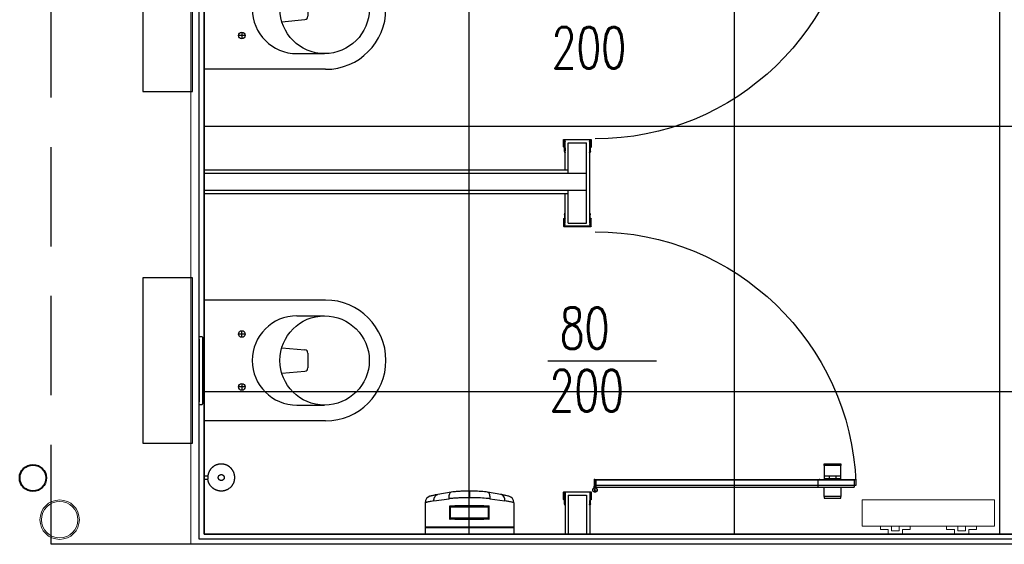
# Model space of a CAD drawing. Header units: centimetres. Extents: x -15121 to 30567, y -60641 to 0.
# Tile 153 of 256: x 6765 to 7063, y -25713 to -25554. Entities that reach past the tile are written whole.
import ezdxf

# ---------------------------------------------------------------- set-up
doc = ezdxf.new("R2010")
doc.units = ezdxf.units.CM
doc.header["$LTSCALE"] = 60
doc.linetypes.add('( Dashed )', pattern=[0.75, 0.5, -0.25])
for name, color, linetype in [('AIKA podłoga wc cała', 2, 'Continuous'), ('AIKA podłoga wc pod meble', 8, 'Continuous'), ('AIKA sanitariaty', 7, 'Continuous'), ('AIKA TYNK', 5, 'Continuous'), ('AIKA widokowe', 7, 'Continuous'), ('AIKA ŚCIANA', 8, 'Continuous')]:
    doc.layers.add(name, color=color, linetype=linetype)
for name, color, linetype, lineweight in [('IS_Grzejnik', 15, 'Continuous', 5), ('IS_Pion1', 7, 'Continuous', 5), ('opisy', 1, 'Continuous', 15)]:
    doc.layers.add(name, color=color, linetype=linetype, lineweight=lineweight)
doc.styles.add('RomanS', font='romans.shx')

# ---------------------------------------------------------------- blocks, each defined once
blk = doc.blocks.new('toaleta top')
at = {"layer": 'AIKA sanitariaty'}
for p, q in [((-18.25, 39.75), (-18.25, 3)), ((-13.5, 31.08), (-13.5, 39.45)), ((13.5, 31.08), (13.5, 39.45)), ((18.25, 39.75), (18.25, 3)), ((-3.85, 26.52), (-3.22, 33.48)), ((-2.22, 34.39), (2.22, 34.39)), ((3.85, 26.52), (3.22, 33.48)), ((-8, 15.44), (-8, 13.44)), ((8, 15.44), (8, 13.44)), ((-7, 14.44), (-9, 14.44)), ((7, 14.44), (9, 14.44)), ((-18.25, 3), (18.25, 3)), ((25, -0.5), (-25, -0.5)), ((-25, -0.5), (-25, -15.5)), ((25, -15.5), (25, -0.5)), ((-25, -15.5), (25, -15.5))]:
    blk.add_line(p, q, dxfattribs=at)
for centre, radius in [((0, 39.45), 13.5), ((-8, 14.44), 1), ((8, 14.44), 1)]:
    blk.add_circle(centre, radius, dxfattribs=at)
for centre, radius, start, end in [((0, 39.75), 18.25, 0, 180), ((-2.22, 33.39), 1, 90, 174.822), ((2.22, 33.39), 1, 5.178, 90), ((0, 31.08), 13.5, 180, 0)]:
    blk.add_arc(centre, radius, start, end, dxfattribs=at)
blk = doc.blocks.new('sl parawan')
at = {"layer": 'AIKA widokowe'}
for p, q in [((-59.55, -92.06), (-59.55, -94.27)), ((-51.3, -91.99), (-59.48, -91.99)), ((-59.42, -92.64), (-59.42, -92.12)), ((-59.42, -92.12), (-51.37, -92.12)), ((-59.15, -117.31), (-59.15, -92.12)), ((-51.65, -101.15), (-51.65, -92.12)), ((-51.37, -92.12), (-51.37, -92.64)), ((-51.24, -94.27), (-51.24, -92.06)), ((-59.05, -92.64), (-59.42, -92.64)), ((-59.42, -94.27), (-59.42, -92.71)), ((-59.42, -92.71), (-59.05, -92.71)), ((-59.27, -94.55), (-59.27, -95.45)), ((-59.14, -95.45), (-59.14, -94.55)), ((-59.05, -92.71), (-59.05, -92.64)), ((-58.15, -117.31), (-58.15, -92.99)), ((-52.65, -92.99), (-58.15, -92.99)), ((-52.65, -102.15), (-52.65, -92.99)), ((-51.37, -92.64), (-51.74, -92.64)), ((-51.74, -92.64), (-51.74, -92.71)), ((-51.74, -92.71), (-51.37, -92.71)), ((-51.65, -94.55), (-51.65, -95.45)), ((-51.52, -95.45), (-51.52, -94.55)), ((-51.37, -92.71), (-51.37, -94.27)), ((-59.31, -95.58), (-59.23, -95.94)), ((-59.28, -95.48), (-59.3, -95.54)), ((-59.18, -95.57), (-59.16, -95.53)), ((-59.1, -95.92), (-59.18, -95.57)), ((-51.61, -95.57), (-51.69, -95.92)), ((-51.63, -95.53), (-51.61, -95.57)), ((-51.56, -95.94), (-51.48, -95.58)), ((-51.49, -95.54), (-51.51, -95.48)), ((57.5, -101.15), (-52.65, -101.15)), ((57.5, -102.15), (-58.15, -102.15)), ((-58.15, -107.45), (57.5, -107.45)), ((-52.65, -117.31), (-52.65, -107.33)), ((-52.65, -108.45), (57.5, -108.45)), ((-51.65, -117.31), (-51.65, -108.45)), ((-59.55, -118.24), (-59.55, -116.03)), ((-59.42, -116.03), (-59.42, -117.59)), ((-59.31, -114.72), (-59.23, -114.36)), ((-59.28, -114.82), (-59.3, -114.76)), ((-59.27, -115.75), (-59.27, -114.85)), ((-59.1, -114.38), (-59.18, -114.73)), ((-59.18, -114.73), (-59.16, -114.77)), ((-59.14, -114.85), (-59.14, -115.75)), ((-51.61, -114.73), (-51.69, -114.38)), ((-51.65, -115.75), (-51.65, -114.85)), ((-51.63, -114.77), (-51.61, -114.73)), ((-51.56, -114.36), (-51.48, -114.72)), ((-51.52, -114.85), (-51.52, -115.75)), ((-51.49, -114.76), (-51.51, -114.82)), ((-51.37, -117.59), (-51.37, -116.03)), ((-51.24, -116.03), (-51.24, -118.24)), ((-51.3, -118.31), (-59.48, -118.31)), ((-59.42, -117.59), (-59.05, -117.59)), ((-59.05, -117.66), (-59.42, -117.66)), ((-59.42, -117.66), (-59.42, -118.18)), ((-59.42, -118.18), (-51.37, -118.18)), ((-59.05, -117.59), (-59.05, -117.66)), ((-52.65, -117.31), (-58.15, -117.31)), ((-51.74, -117.66), (-51.74, -117.59)), ((-51.74, -117.59), (-51.37, -117.59)), ((-51.37, -117.66), (-51.74, -117.66)), ((-51.37, -118.18), (-51.37, -117.66)), ((-129.98, -190), (-135.08, -190)), ((-135.08, -190), (-135.08, -190.5)), ((-135.08, -190.5), (-129.98, -190.5)), ((-135.03, -194.95), (-135.03, -190.5)), ((-130.03, -190.5), (-130.03, -194.95)), ((-129.98, -190.5), (-129.98, -190)), ((-60.52, -194.77), (-139.62, -194.77)), ((-139.12, -195.01), (-139.12, -196.99)), ((-139.06, -194.95), (-60.99, -194.95)), ((-130.03, -193.6), (-135.03, -193.6)), ((-130.03, -194.5), (-135.03, -194.5)), ((-133.53, -193.6), (-133.53, -194.5)), ((-131.53, -193.6), (-131.53, -194.5)), ((-128.09, -195.01), (-128.09, -196.99)), ((-60.92, -197.23), (-60.92, -194.85)), ((-60.92, -194.85), (-60.52, -194.85)), ((-60.92, -197.06), (-60.92, -194.95)), ((-60.92, -194.95), (-60.52, -194.95)), ((-60.92, -195.01), (-60.92, -196.99)), ((-60.52, -194.85), (-60.52, -196.73)), ((-60.52, -194.95), (-60.52, -197.23)), ((-139.62, -196.57), (-60.52, -196.57)), ((-60.99, -197.06), (-139.06, -197.06)), ((-135.03, -197.06), (-135.03, -199.9)), ((-130.03, -199.9), (-130.03, -197.06)), ((-61.12, -197.32), (-61.12, -197.06)), ((-61.12, -197.06), (-60.92, -197.06)), ((-60.52, -196.73), (-60.32, -196.73)), ((-60.32, -196.73), (-60.32, -197.32)), ((-59.55, -198.56), (-59.55, -200.78)), ((-59.55, -198.56), (-59.55, -200.78)), ((-59.55, -198.56), (-59.55, -200.78)), ((-57.52, -198.5), (-59.48, -198.5)), ((-57.52, -198.5), (-59.48, -198.5)), ((-51.3, -198.5), (-59.48, -198.5)), ((-59.42, -199.15), (-59.42, -198.63)), ((-59.42, -198.63), (-57.58, -198.63)), ((-59.42, -199.15), (-59.42, -198.63)), ((-59.42, -198.63), (-57.58, -198.63)), ((-59.42, -199.15), (-59.42, -198.63)), ((-59.42, -198.63), (-51.37, -198.63)), ((-59.05, -199.15), (-59.42, -199.15)), ((-59.05, -199.15), (-59.42, -199.15)), ((-59.05, -199.15), (-59.42, -199.15)), ((-59.42, -200.78), (-59.42, -199.22)), ((-59.42, -199.22), (-59.05, -199.22)), ((-59.42, -200.78), (-59.42, -199.22)), ((-59.42, -199.22), (-59.05, -199.22)), ((-59.42, -200.78), (-59.42, -199.22)), ((-59.42, -199.22), (-59.05, -199.22)), ((-59.15, -198.63), (-59.15, -211.27)), ((-59.05, -199.22), (-59.05, -199.15)), ((-59.05, -199.22), (-59.05, -199.15)), ((-59.05, -199.22), (-59.05, -199.15)), ((-51.37, -199.15), (-51.74, -199.15)), ((-51.74, -199.15), (-51.74, -199.22)), ((-51.74, -199.22), (-51.37, -199.22)), ((-51.65, -198.63), (-51.65, -211.27)), ((-51.37, -198.63), (-51.37, -199.15)), ((-51.37, -199.22), (-51.37, -200.78)), ((-51.24, -200.78), (-51.24, -198.56)), ((-135.08, -200.4), (-135.08, -199.9)), ((-135.08, -199.9), (-129.98, -199.9)), ((-129.98, -200.4), (-135.08, -200.4)), ((-129.98, -199.9), (-129.98, -200.4)), ((-59.31, -202.08), (-59.23, -202.45)), ((-59.28, -201.98), (-59.3, -202.04)), ((-59.28, -201.98), (-59.3, -202.05)), ((-59.27, -201.06), (-59.27, -201.96)), ((-59.27, -201.06), (-59.27, -201.96)), ((-59.27, -201.06), (-59.27, -201.96)), ((-59.18, -202.08), (-59.16, -202.03)), ((-59.18, -202.08), (-59.16, -202.04)), ((-59.1, -202.42), (-59.18, -202.08)), ((-59.14, -201.96), (-59.14, -201.06)), ((-59.14, -201.96), (-59.14, -201.06)), ((-59.14, -201.96), (-59.14, -201.06)), ((-52.65, -199.5), (-58.15, -199.5)), ((-58.15, -199.5), (-58.15, -211.27)), ((-52.65, -199.5), (-52.65, -211.27)), ((-51.61, -202.08), (-51.69, -202.42)), ((-51.65, -201.06), (-51.65, -201.96)), ((-51.63, -202.04), (-51.61, -202.08)), ((-51.56, -202.45), (-51.48, -202.08)), ((-51.52, -201.96), (-51.52, -201.06)), ((-51.49, -202.05), (-51.51, -201.98))]:
    blk.add_line(p, q, dxfattribs=at)
at = {"layer": 'AIKA widokowe', "extrusion": (0, 0, -1)}
for p, q in [((-60.52, -194.77), (-139.62, -194.77)), ((-139.62, -194.77), (-139.62, -196.57)), ((-60.52, -196.57), (-60.52, -194.77)), ((-139.62, -196.57), (-60.52, -196.57))]:
    blk.add_line(p, q, dxfattribs=at)
at = {"layer": 'AIKA widokowe'}
blk.add_circle((-60.72, -197.9), 0.3, dxfattribs=at)
for centre, radius, start, end in [((-60.64, -12.8), 79.05, 182.2555, 269.9371), ((-59.48, -92.06), 0.065, 90, 180), ((-51.3, -92.06), 0.065, 0, 90), ((-59.41, -94.27), 0.14, 180, 270), ((-59.41, -94.27), 0.01, 180, 270), ((-59.41, -94.55), 0.27, 0, 90), ((-59.41, -94.55), 0.14, 0, 90), ((-51.38, -94.55), 0.27, 90, 180), ((-51.38, -94.55), 0.14, 90, 180), ((-51.38, -94.27), 0.01, 270, 0), ((-51.38, -94.27), 0.14, 270, 0), ((-59.25, -95.56), 0.055, 154.9424, 192.3489), ((-59.33, -95.45), 0.055, 334.9424, 0), ((-59.16, -95.93), 0.0649, 192.3489, 12.3224), ((-59.33, -95.45), 0.185, 334.9424, 0), ((-51.63, -95.93), 0.0649, 167.6776, 347.6511), ((-51.46, -95.45), 0.185, 180, 205.0576), ((-51.46, -95.45), 0.055, 180, 205.0576), ((-51.53, -95.56), 0.055, 347.6511, 25.0576), ((-59.41, -116.03), 0.14, 90, 180), ((-59.41, -116.03), 0.01, 90, 180), ((-59.41, -115.75), 0.14, 270, 0), ((-59.41, -115.75), 0.27, 270, 0), ((-59.25, -114.74), 0.055, 167.6511, 205.0576), ((-59.33, -114.85), 0.055, 0, 25.0576), ((-59.16, -114.37), 0.0649, 347.6776, 167.6511), ((-59.33, -114.85), 0.185, 0, 25.0576), ((-51.63, -114.37), 0.0649, 12.3489, 192.3224), ((-51.46, -114.85), 0.185, 154.9424, 180), ((-51.38, -115.75), 0.27, 180, 270), ((-51.46, -114.85), 0.055, 154.9424, 180), ((-51.38, -115.75), 0.14, 180, 270), ((-51.53, -114.74), 0.055, 334.9424, 12.3489), ((-51.38, -116.03), 0.14, 0, 90), ((-51.38, -116.03), 0.01, 0, 90), ((-59.48, -118.24), 0.065, 180, 270), ((-51.3, -118.24), 0.065, 270, 0), ((-60.64, -198.93), 79.05, 90.0629, 177.7445), ((-139.06, -195.01), 0.065, 90, 180), ((-128.03, -195.01), 0.065, 90, 180), ((-60.99, -195.01), 0.065, 0, 90), ((-139.06, -196.99), 0.065, 180, 270), ((-128.03, -196.99), 0.065, 180, 270), ((-60.72, -197.9), 0.7, 106.6015, 55.1501), ((-60.72, -197.9), 0.7, 124.8499, 73.3985), ((-60.99, -196.99), 0.065, 270, 0), ((-59.48, -198.56), 0.065, 90, 180), ((-59.48, -198.56), 0.065, 90, 180), ((-59.48, -198.56), 0.065, 90, 180), ((-51.3, -198.56), 0.065, 0, 90), ((-59.41, -200.78), 0.14, 180, 270), ((-59.41, -200.78), 0.14, 180, 270), ((-59.41, -200.78), 0.14, 180, 270), ((-59.41, -200.78), 0.01, 180, 270), ((-59.41, -200.78), 0.01, 180, 270), ((-59.41, -200.78), 0.01, 180, 270), ((-59.41, -201.06), 0.27, 0, 90), ((-59.41, -201.06), 0.27, 0, 90), ((-59.41, -201.06), 0.27, 0, 90), ((-59.41, -201.06), 0.14, 0, 90), ((-59.41, -201.06), 0.14, 0, 90), ((-59.41, -201.06), 0.14, 0, 90), ((-59.25, -202.07), 0.055, 154.9424, 192.3489), ((-59.25, -202.07), 0.055, 154.9424, 192.3489), ((-59.33, -201.96), 0.055, 334.9424, 0), ((-59.33, -201.96), 0.055, 334.9424, 0), ((-59.16, -202.43), 0.0649, 192.3489, 12.3224), ((-59.33, -201.96), 0.185, 334.9424, 360), ((-59.33, -201.96), 0.185, 334.9424, 0), ((-51.63, -202.43), 0.0649, 167.6776, 347.6511), ((-51.38, -201.06), 0.27, 90, 180), ((-51.46, -201.96), 0.185, 180, 205.0576), ((-51.38, -201.06), 0.14, 90, 180), ((-51.46, -201.96), 0.055, 180, 205.0576), ((-51.53, -202.07), 0.055, 347.6511, 25.0576), ((-51.38, -200.78), 0.01, 270, 0), ((-51.38, -200.78), 0.14, 270, 0)]:
    blk.add_arc(centre, radius, start, end, dxfattribs=at)
for p in [(-139.62, -194.77), (-128.59, -194.77), (-60.52, -194.77)]:
    blk.add_point(p, dxfattribs=at)
blk = doc.blocks.new('sl szczotka rzut')
at = {"layer": 'AIKA sanitariaty', "transparency": 33554610}
for p, q in [((22238.01, -28535.25), (22238.01, -28534.12)), ((22239.01, -28535.25), (22238.01, -28535.25)), ((22239.01, -28535.25), (22239.01, -28534.12))]:
    blk.add_line(p, q, dxfattribs=at)
for points in [[(22235.26, -28527.56), (22235.39, -28527.42), (22235.5, -28527.29), (22235.6, -28527.19), (22235.69, -28527.1), (22235.78, -28527.02), (22235.85, -28526.95), (22235.92, -28526.89), (22235.99, -28526.84), (22236.06, -28526.79), (22236.12, -28526.74), (22236.18, -28526.7), (22236.24, -28526.66), (22236.3, -28526.62), (22236.35, -28526.58), (22236.41, -28526.55), (22236.47, -28526.51), (22236.53, -28526.48), (22236.59, -28526.45), (22236.65, -28526.42), (22236.71, -28526.39), (22236.77, -28526.36), (22236.83, -28526.33), (22236.89, -28526.3), (22236.95, -28526.28), (22237.01, -28526.25), (22237.07, -28526.23), (22237.14, -28526.2), (22237.2, -28526.18), (22237.26, -28526.16), (22237.33, -28526.14), (22237.39, -28526.12), (22237.46, -28526.1), (22237.52, -28526.09), (22237.59, -28526.07), (22237.65, -28526.06), (22237.72, -28526.04), (22237.78, -28526.03), (22237.85, -28526.02), (22237.91, -28526.01), (22237.98, -28526), (22238.05, -28525.99), (22238.11, -28525.98), (22238.18, -28525.98), (22238.25, -28525.97), (22238.31, -28525.97), (22238.38, -28525.97), (22238.45, -28525.97), (22238.51, -28525.97), (22238.58, -28525.97), (22238.65, -28525.97), (22238.71, -28525.97), (22238.78, -28525.97), (22238.85, -28525.98), (22238.91, -28525.98), (22238.98, -28525.99), (22239.05, -28526), (22239.11, -28526.01), (22239.18, -28526.02), (22239.25, -28526.03), (22239.31, -28526.04), (22239.38, -28526.06), (22239.44, -28526.07), (22239.51, -28526.09), (22239.57, -28526.1), (22239.64, -28526.12), (22239.7, -28526.14), (22239.76, -28526.16), (22239.83, -28526.18), (22239.89, -28526.2), (22239.95, -28526.23), (22240.02, -28526.25), (22240.08, -28526.28), (22240.14, -28526.3), (22240.2, -28526.33), (22240.26, -28526.36), (22240.32, -28526.39), (22240.38, -28526.42), (22240.44, -28526.45), (22240.5, -28526.48), (22240.56, -28526.51), (22240.62, -28526.55), (22240.67, -28526.58), (22240.73, -28526.62), (22240.79, -28526.65), (22240.84, -28526.69), (22240.9, -28526.73), (22240.95, -28526.77), (22241, -28526.81), (22241.06, -28526.85), (22241.11, -28526.89), (22241.16, -28526.94), (22241.21, -28526.98), (22241.26, -28527.02), (22241.31, -28527.07), (22241.36, -28527.12), (22241.41, -28527.16), (22241.45, -28527.21), (22241.5, -28527.26), (22241.54, -28527.31), (22241.59, -28527.36), (22241.63, -28527.41), (22241.67, -28527.46), (22241.72, -28527.51), (22241.76, -28527.56), (22241.8, -28527.62), (22241.84, -28527.67), (22241.88, -28527.73), (22241.91, -28527.78), (22241.95, -28527.84), (22241.99, -28527.89), (22242.02, -28527.95), (22242.05, -28528.01), (22242.09, -28528.07), (22242.12, -28528.13), (22242.15, -28528.19), (22242.18, -28528.25), (22242.21, -28528.31), (22242.24, -28528.37), (22242.27, -28528.43), (22242.29, -28528.49), (22242.32, -28528.55), (22242.34, -28528.61), (22242.36, -28528.68), (22242.39, -28528.74), (22242.41, -28528.8), (22242.43, -28528.87), (22242.45, -28528.93), (22242.46, -28529), (22242.48, -28529.06), (22242.5, -28529.13), (22242.51, -28529.19), (22242.52, -28529.26), (22242.54, -28529.32), (22242.55, -28529.39), (22242.56, -28529.45), (22242.57, -28529.52), (22242.58, -28529.59), (22242.58, -28529.65), (22242.59, -28529.72), (22242.59, -28529.79), (22242.6, -28529.85), (22242.6, -28529.92), (22242.6, -28529.99), (22242.6, -28530.05), (22242.6, -28530.12), (22242.6, -28530.19), (22242.6, -28530.25), (22242.59, -28530.32), (22242.59, -28530.39), (22242.58, -28530.45), (22242.58, -28530.52), (22242.57, -28530.59), (22242.56, -28530.65), (22242.55, -28530.72), (22242.54, -28530.79), (22242.52, -28530.85), (22242.51, -28530.92), (22242.5, -28530.98), (22242.48, -28531.05), (22242.46, -28531.11), (22242.45, -28531.18), (22242.43, -28531.24), (22242.41, -28531.3), (22242.39, -28531.37), (22242.36, -28531.43), (22242.34, -28531.49), (22242.32, -28531.56), (22242.29, -28531.62), (22242.27, -28531.68), (22242.24, -28531.74), (22242.21, -28531.8), (22242.18, -28531.86), (22242.15, -28531.92), (22242.12, -28531.98), (22242.09, -28532.04), (22242.05, -28532.1), (22242.02, -28532.16), (22241.99, -28532.21), (22241.95, -28532.27), (22241.91, -28532.33), (22241.88, -28532.38), (22241.84, -28532.44), (22241.8, -28532.49), (22241.76, -28532.54), (22241.72, -28532.6), (22241.67, -28532.65), (22241.63, -28532.7), (22241.59, -28532.75), (22241.54, -28532.8), (22241.5, -28532.85), (22241.45, -28532.9), (22241.41, -28532.94), (22241.36, -28532.99), (22241.31, -28533.04), (22241.26, -28533.08), (22241.21, -28533.13), (22241.16, -28533.17), (22241.11, -28533.21), (22241.06, -28533.26), (22241, -28533.3), (22240.95, -28533.34), (22240.9, -28533.38), (22240.84, -28533.42), (22240.79, -28533.45), (22240.73, -28533.49), (22240.67, -28533.53), (22240.62, -28533.56), (22240.56, -28533.59), (22240.5, -28533.63), (22240.44, -28533.66), (22240.38, -28533.69), (22240.32, -28533.72), (22240.26, -28533.75), (22240.2, -28533.78), (22240.14, -28533.8), (22240.08, -28533.83), (22240.02, -28533.86), (22239.95, -28533.88), (22239.89, -28533.9), (22239.83, -28533.93), (22239.76, -28533.95), (22239.7, -28533.97), (22239.64, -28533.99), (22239.57, -28534), (22239.51, -28534.02), (22239.44, -28534.04), (22239.38, -28534.05), (22239.32, -28534.06), (22239.27, -28534.07), (22239.22, -28534.09), (22239.17, -28534.09), (22239.13, -28534.1), (22239.1, -28534.11), (22239.07, -28534.11), (22239.05, -28534.11), (22239.03, -28534.12), (22239.01, -28534.12), (22238.99, -28534.12), (22238.97, -28534.12), (22238.94, -28534.12), (22238.9, -28534.13), (22238.86, -28534.13), (22238.81, -28534.13), (22238.75, -28534.13), (22238.69, -28534.14), (22238.62, -28534.14), (22238.55, -28534.14), (22238.47, -28534.14), (22238.39, -28534.14), (22238.31, -28534.13), (22238.23, -28534.13), (22238.16, -28534.13), (22238.1, -28534.12), (22238.04, -28534.12), (22238, -28534.12), (22237.98, -28534.12)], [(22235.26, -28527.56), (22235.16, -28527.72), (22235.07, -28527.86), (22234.99, -28527.98), (22234.93, -28528.09), (22234.88, -28528.19), (22234.83, -28528.29), (22234.79, -28528.37), (22234.76, -28528.45), (22234.73, -28528.52), (22234.7, -28528.6), (22234.67, -28528.67), (22234.65, -28528.73), (22234.62, -28528.8), (22234.6, -28528.87), (22234.58, -28528.93), (22234.56, -28529), (22234.55, -28529.06), (22234.53, -28529.13), (22234.52, -28529.19), (22234.5, -28529.26), (22234.49, -28529.32), (22234.48, -28529.39), (22234.47, -28529.45), (22234.46, -28529.52), (22234.45, -28529.59), (22234.45, -28529.65), (22234.44, -28529.72), (22234.43, -28529.79), (22234.43, -28529.85), (22234.43, -28529.92), (22234.43, -28529.99), (22234.43, -28530.05), (22234.43, -28530.12), (22234.43, -28530.19), (22234.43, -28530.25), (22234.43, -28530.32), (22234.44, -28530.39), (22234.45, -28530.45), (22234.45, -28530.52), (22234.46, -28530.59), (22234.47, -28530.65), (22234.48, -28530.72), (22234.49, -28530.79), (22234.5, -28530.85), (22234.52, -28530.92), (22234.53, -28530.98), (22234.55, -28531.05), (22234.56, -28531.11), (22234.58, -28531.18), (22234.6, -28531.24), (22234.62, -28531.3), (22234.64, -28531.37), (22234.66, -28531.43), (22234.69, -28531.49), (22234.71, -28531.56), (22234.74, -28531.62), (22234.76, -28531.68), (22234.79, -28531.74), (22234.82, -28531.8), (22234.85, -28531.86), (22234.88, -28531.92), (22234.91, -28531.98), (22234.94, -28532.04), (22234.97, -28532.1), (22235.01, -28532.16), (22235.04, -28532.21), (22235.08, -28532.27), (22235.11, -28532.33), (22235.15, -28532.38), (22235.19, -28532.44), (22235.23, -28532.49), (22235.27, -28532.54), (22235.31, -28532.6), (22235.35, -28532.65), (22235.4, -28532.7), (22235.44, -28532.75), (22235.48, -28532.8), (22235.53, -28532.85), (22235.58, -28532.9), (22235.62, -28532.94), (22235.67, -28532.99), (22235.72, -28533.04), (22235.77, -28533.08), (22235.82, -28533.13), (22235.87, -28533.17), (22235.92, -28533.21), (22235.97, -28533.26), (22236.03, -28533.3), (22236.08, -28533.34), (22236.13, -28533.38), (22236.19, -28533.42), (22236.24, -28533.45), (22236.3, -28533.49), (22236.36, -28533.53), (22236.41, -28533.56), (22236.47, -28533.59), (22236.53, -28533.63), (22236.59, -28533.66), (22236.65, -28533.69), (22236.71, -28533.72), (22236.78, -28533.75), (22236.84, -28533.78), (22236.92, -28533.81), (22236.99, -28533.85), (22237.07, -28533.88), (22237.16, -28533.91), (22237.26, -28533.94), (22237.37, -28533.97), (22237.49, -28534.01), (22237.63, -28534.04), (22237.79, -28534.08), (22237.98, -28534.12)]]:
    blk.add_lwpolyline(points, dxfattribs=at)
blk.add_lwpolyline([(22239.38, -28530.29), (22239.39, -28530.27), (22239.39, -28530.26), (22239.39, -28530.24), (22239.39, -28530.23), (22239.4, -28530.21), (22239.4, -28530.2), (22239.4, -28530.19), (22239.4, -28530.17), (22239.41, -28530.16), (22239.41, -28530.14), (22239.41, -28530.13), (22239.41, -28530.11), (22239.41, -28530.1), (22239.41, -28530.08), (22239.41, -28530.07), (22239.41, -28530.05), (22239.41, -28530.04), (22239.41, -28530.02), (22239.41, -28530.01), (22239.41, -28530), (22239.41, -28529.98), (22239.41, -28529.97), (22239.41, -28529.95), (22239.4, -28529.94), (22239.4, -28529.92), (22239.4, -28529.91), (22239.4, -28529.89), (22239.39, -28529.88), (22239.39, -28529.86), (22239.39, -28529.85), (22239.39, -28529.84), (22239.38, -28529.82), (22239.38, -28529.81), (22239.37, -28529.79), (22239.37, -28529.78), (22239.36, -28529.77), (22239.36, -28529.75), (22239.35, -28529.74), (22239.35, -28529.72), (22239.34, -28529.71), (22239.34, -28529.7), (22239.33, -28529.68), (22239.33, -28529.67), (22239.32, -28529.66), (22239.31, -28529.64), (22239.31, -28529.63), (22239.3, -28529.62), (22239.29, -28529.6), (22239.28, -28529.59), (22239.28, -28529.58), (22239.27, -28529.57), (22239.26, -28529.55), (22239.25, -28529.54), (22239.24, -28529.53), (22239.24, -28529.52), (22239.23, -28529.51), (22239.22, -28529.5), (22239.21, -28529.48), (22239.2, -28529.47), (22239.19, -28529.46), (22239.18, -28529.45), (22239.17, -28529.44), (22239.16, -28529.43), (22239.15, -28529.42), (22239.14, -28529.41), (22239.13, -28529.4), (22239.12, -28529.39), (22239.11, -28529.38), (22239.1, -28529.37), (22239.08, -28529.36), (22239.07, -28529.35), (22239.06, -28529.34), (22239.05, -28529.33), (22239.04, -28529.32), (22239.03, -28529.32), (22239.01, -28529.31), (22239, -28529.3), (22238.99, -28529.29), (22238.98, -28529.28), (22238.96, -28529.28), (22238.95, -28529.27), (22238.94, -28529.26), (22238.92, -28529.25), (22238.91, -28529.25), (22238.9, -28529.24), (22238.88, -28529.24), (22238.87, -28529.23), (22238.86, -28529.22), (22238.84, -28529.22), (22238.83, -28529.21), (22238.82, -28529.21), (22238.8, -28529.2), (22238.79, -28529.2), (22238.77, -28529.19), (22238.76, -28529.19), (22238.75, -28529.19), (22238.73, -28529.18), (22238.72, -28529.18), (22238.7, -28529.18), (22238.69, -28529.17), (22238.67, -28529.17), (22238.66, -28529.17), (22238.65, -28529.17), (22238.63, -28529.16), (22238.62, -28529.16), (22238.6, -28529.16), (22238.59, -28529.16), (22238.57, -28529.16), (22238.56, -28529.16), (22238.54, -28529.16), (22238.53, -28529.16), (22238.51, -28529.16), (22238.5, -28529.16), (22238.48, -28529.16), (22238.47, -28529.16), (22238.46, -28529.16), (22238.44, -28529.16), (22238.43, -28529.16), (22238.41, -28529.16), (22238.4, -28529.16), (22238.38, -28529.17), (22238.37, -28529.17), (22238.35, -28529.17), (22238.34, -28529.17), (22238.32, -28529.18), (22238.31, -28529.18), (22238.3, -28529.18), (22238.28, -28529.19), (22238.27, -28529.19), (22238.25, -28529.19), (22238.24, -28529.2), (22238.23, -28529.2), (22238.21, -28529.21), (22238.2, -28529.21), (22238.18, -28529.22), (22238.17, -28529.22), (22238.16, -28529.23), (22238.14, -28529.24), (22238.13, -28529.24), (22238.12, -28529.25), (22238.1, -28529.25), (22238.09, -28529.26), (22238.08, -28529.27), (22238.07, -28529.28), (22238.05, -28529.28), (22238.04, -28529.29), (22238.03, -28529.3), (22238.02, -28529.31), (22238, -28529.32), (22237.99, -28529.32), (22237.98, -28529.33), (22237.97, -28529.34), (22237.96, -28529.35), (22237.94, -28529.36), (22237.93, -28529.37), (22237.92, -28529.38), (22237.91, -28529.39), (22237.9, -28529.4), (22237.89, -28529.41), (22237.88, -28529.42), (22237.87, -28529.43), (22237.86, -28529.44), (22237.85, -28529.45), (22237.84, -28529.46), (22237.83, -28529.47), (22237.82, -28529.48), (22237.81, -28529.5), (22237.8, -28529.51), (22237.79, -28529.52), (22237.78, -28529.53), (22237.78, -28529.54), (22237.77, -28529.55), (22237.76, -28529.57), (22237.75, -28529.58), (22237.74, -28529.59), (22237.74, -28529.6), (22237.73, -28529.62), (22237.72, -28529.63), (22237.72, -28529.64), (22237.71, -28529.66), (22237.7, -28529.67), (22237.7, -28529.68), (22237.69, -28529.7), (22237.68, -28529.71), (22237.68, -28529.72), (22237.67, -28529.74), (22237.67, -28529.75), (22237.66, -28529.77), (22237.66, -28529.78), (22237.65, -28529.79), (22237.65, -28529.81), (22237.65, -28529.82), (22237.64, -28529.84), (22237.64, -28529.85), (22237.64, -28529.86), (22237.63, -28529.88), (22237.63, -28529.89), (22237.63, -28529.91), (22237.63, -28529.92), (22237.62, -28529.94), (22237.62, -28529.95), (22237.62, -28529.97), (22237.62, -28529.98), (22237.62, -28530), (22237.62, -28530.01), (22237.62, -28530.02), (22237.62, -28530.04), (22237.62, -28530.05), (22237.62, -28530.07), (22237.62, -28530.08), (22237.62, -28530.1), (22237.62, -28530.11), (22237.62, -28530.13), (22237.62, -28530.14), (22237.62, -28530.16), (22237.62, -28530.17), (22237.63, -28530.19), (22237.63, -28530.2), (22237.63, -28530.21), (22237.63, -28530.23), (22237.64, -28530.24), (22237.64, -28530.26), (22237.64, -28530.27), (22237.65, -28530.29), (22237.65, -28530.3), (22237.65, -28530.31), (22237.66, -28530.33), (22237.66, -28530.34), (22237.67, -28530.36), (22237.67, -28530.37), (22237.68, -28530.38), (22237.68, -28530.4), (22237.69, -28530.41), (22237.7, -28530.42), (22237.7, -28530.44), (22237.71, -28530.45), (22237.72, -28530.46), (22237.72, -28530.48), (22237.73, -28530.49), (22237.74, -28530.5), (22237.74, -28530.52), (22237.75, -28530.53), (22237.76, -28530.54), (22237.77, -28530.55), (22237.78, -28530.56), (22237.78, -28530.58), (22237.79, -28530.59), (22237.8, -28530.6), (22237.81, -28530.61), (22237.82, -28530.62), (22237.83, -28530.63), (22237.84, -28530.65), (22237.85, -28530.66), (22237.86, -28530.67), (22237.87, -28530.68), (22237.88, -28530.69), (22237.89, -28530.7), (22237.9, -28530.71), (22237.91, -28530.72), (22237.92, -28530.73), (22237.93, -28530.74), (22237.94, -28530.75), (22237.96, -28530.76), (22237.97, -28530.77), (22237.98, -28530.78), (22237.99, -28530.78), (22238, -28530.79), (22238.02, -28530.8), (22238.03, -28530.81), (22238.04, -28530.82), (22238.05, -28530.82), (22238.07, -28530.83), (22238.08, -28530.84), (22238.09, -28530.85), (22238.1, -28530.85), (22238.12, -28530.86), (22238.13, -28530.87), (22238.14, -28530.87), (22238.16, -28530.88), (22238.17, -28530.88), (22238.18, -28530.89), (22238.2, -28530.89), (22238.21, -28530.9), (22238.23, -28530.9), (22238.24, -28530.91), (22238.25, -28530.91), (22238.27, -28530.92), (22238.28, -28530.92), (22238.3, -28530.92), (22238.31, -28530.93), (22238.32, -28530.93), (22238.34, -28530.93), (22238.35, -28530.94), (22238.37, -28530.94), (22238.38, -28530.94), (22238.4, -28530.94), (22238.41, -28530.95), (22238.43, -28530.95), (22238.44, -28530.95), (22238.46, -28530.95), (22238.47, -28530.95), (22238.48, -28530.95), (22238.5, -28530.95), (22238.51, -28530.95), (22238.53, -28530.95), (22238.54, -28530.95), (22238.56, -28530.95), (22238.57, -28530.95), (22238.59, -28530.95), (22238.6, -28530.95), (22238.62, -28530.95), (22238.63, -28530.94), (22238.65, -28530.94), (22238.66, -28530.94), (22238.67, -28530.94), (22238.69, -28530.93), (22238.7, -28530.93), (22238.72, -28530.93), (22238.73, -28530.92), (22238.75, -28530.92), (22238.76, -28530.92), (22238.77, -28530.91), (22238.79, -28530.91), (22238.8, -28530.9), (22238.82, -28530.9), (22238.83, -28530.89), (22238.84, -28530.89), (22238.86, -28530.88), (22238.87, -28530.88), (22238.88, -28530.87), (22238.9, -28530.87), (22238.91, -28530.86), (22238.92, -28530.85), (22238.94, -28530.85), (22238.95, -28530.84), (22238.96, -28530.83), (22238.98, -28530.82), (22238.99, -28530.82), (22239, -28530.81), (22239.01, -28530.8), (22239.03, -28530.79), (22239.04, -28530.78), (22239.05, -28530.78), (22239.06, -28530.77), (22239.07, -28530.76), (22239.08, -28530.75), (22239.1, -28530.74), (22239.11, -28530.73), (22239.12, -28530.72), (22239.13, -28530.71), (22239.14, -28530.7), (22239.15, -28530.69), (22239.16, -28530.68), (22239.17, -28530.67), (22239.18, -28530.66), (22239.19, -28530.65), (22239.2, -28530.63), (22239.21, -28530.62), (22239.22, -28530.61), (22239.23, -28530.6), (22239.24, -28530.59), (22239.24, -28530.58), (22239.25, -28530.56), (22239.26, -28530.55), (22239.27, -28530.54), (22239.28, -28530.53), (22239.28, -28530.52), (22239.29, -28530.5), (22239.3, -28530.49), (22239.31, -28530.48), (22239.31, -28530.46), (22239.32, -28530.45), (22239.33, -28530.44), (22239.33, -28530.42), (22239.34, -28530.41), (22239.34, -28530.4), (22239.35, -28530.38), (22239.35, -28530.37), (22239.36, -28530.36), (22239.36, -28530.34), (22239.37, -28530.33), (22239.37, -28530.31), (22239.38, -28530.3)], close=True, dxfattribs=at)
blk = doc.blocks.new('sl dozownik papieru rzut')
at = {"layer": 'AIKA sanitariaty'}
for p, q in [((13.4, 0), (-13.4, 0)), ((-13.4, -1.95), (-13.4, 0)), ((13.4, -1.95), (13.4, 0)), ((13.4, -1.95), (-13.4, -1.95)), ((-13.4, -2.05), (13.4, -2.05)), ((-13.4, -9.49), (-13.4, -2.05)), ((-13.35, -2), (13.35, -2)), ((13.4, -9.49), (13.4, -2.05)), ((-6, -4.65), (-6, -8.35)), ((-5.85, -4.5), (-4.39, -4.5)), ((-5.7, -8.05), (-5.7, -4.95)), ((-5.55, -4.8), (5.58, -4.8)), ((4.39, -4.5), (-4.39, -4.5)), ((4.39, -4.5), (5.85, -4.5)), ((5.7, -4.95), (5.7, -8.05)), ((6, -8.35), (6, -4.65)), ((-4.39, -8.5), (-5.85, -8.5)), ((5.55, -8.2), (-5.55, -8.2)), ((-4.39, -8.5), (4.39, -8.5)), ((5.85, -8.5), (4.39, -8.5)), ((-6.13, -10.69), (-10.73, -10.04)), ((0, -13), (0, -11)), ((10.73, -10.04), (6.13, -10.69)), ((-9.5, -12.01), (-5.51, -12.67)), ((5.51, -12.67), (9.5, -12.01))]:
    blk.add_line(p, q, dxfattribs=at)
for centre, radius, start, end in [((-13.35, -1.95), 0.05, 180, 270), ((-13.35, -2.05), 0.05, 90, 180), ((13.35, -1.95), 0.05, 270, 0), ((13.35, -2.05), 0.05, 0, 90), ((-5.85, -4.65), 0.15, 90, 180), ((-5.55, -4.95), 0.15, 90, 180), ((5.55, -4.95), 0.15, 0, 90), ((5.85, -4.65), 0.15, 0, 90), ((-5.85, -8.35), 0.15, 180, 270), ((-5.55, -8.05), 0.15, 180, 270), ((5.55, -8.05), 0.15, 270, 0), ((5.85, -8.35), 0.15, 270, 0), ((-11.4, -9.49), 2, 180, 254.9453), ((11.4, -9.49), 2, 285.0547, 0)]:
    blk.add_arc(centre, radius, start, end, dxfattribs=at)
for points, knots in [([(-13.4, -9.49), (-13.4, -9.49), (-13.32, -9.51), (-12.98, -9.59), (-12.73, -9.64), (-12.12, -9.77), (-11.78, -9.84), (-11.18, -9.96), (-10.96, -10), (-10.73, -10.04)], [719.365815, 719.365815, 719.365815, 719.365815, 741.542046, 741.542046, 763.718271, 763.718271, 782.93566, 782.93566, 792.832229, 792.832229, 792.832229, 792.832229]), ([(-11.92, -11.42), (-11.92, -11.42), (-11.84, -11.45), (-11.55, -11.52), (-11.32, -11.58), (-10.78, -11.72), (-10.47, -11.79), (-9.94, -11.91), (-9.74, -11.96), (-9.53, -12)], [719.365815, 719.365815, 719.365815, 719.365815, 741.542046, 741.542046, 763.718271, 763.718271, 782.93566, 782.93566, 793.101387, 793.101387, 793.101387, 793.101387]), ([(-10.73, -10.04), (-10.73, -10.04), (-10.73, -10.04), (-10.73, -10.05), (-10.73, -10.05), (-10.73, -10.07), (-10.73, -10.07), (-10.73, -10.09), (-10.73, -10.11), (-10.74, -10.14), (-10.74, -10.17), (-10.74, -10.25), (-10.73, -10.3), (-10.73, -10.45), (-10.71, -10.55), (-10.66, -10.85), (-10.59, -11.03), (-10.4, -11.41), (-10.26, -11.59), (-9.92, -11.86), (-9.73, -11.96), (-9.53, -12)], [-0.008999, -0.008999, -0.008999, -0.008999, 0, 0, 0.195131, 0.195131, 0.390205, 0.390205, 0.780355, 0.780355, 1.560665, 1.560665, 3.121408, 3.121408, 6.243965, 6.243965, 12.498055, 12.498055, 20.307105, 20.307105, 28.11533, 28.11533, 28.11533, 28.11533]), ([(-5.51, -12.67), (-5.63, -12.65), (-5.73, -12.58), (-5.92, -12.35), (-6, -12.19), (-6.11, -11.81), (-6.14, -11.61), (-6.17, -11.16), (-6.16, -10.93), (-6.13, -10.69), (-6.13, -10.69), (-6.13, -10.69)], [0, 0, 0, 0, 7.811334, 7.811334, 15.623566, 15.623566, 22.812435, 22.812435, 29.999926, 29.999926, 30.008028, 30.008028, 30.008028, 30.008028]), ([(-6.13, -10.69), (-5.79, -10.72), (-5.45, -10.76), (-4.32, -10.85), (-3.52, -10.9), (-2.07, -10.97), (-1.42, -10.99), (-0.51, -11), (-0.26, -11), (0, -11)], [665.068332, 665.068332, 665.068332, 665.068332, 674.873359, 674.873359, 696.15174, 696.15174, 712.840829, 712.840829, 719.36757, 719.36757, 719.36757, 719.36757]), ([(0, -11), (0.44, -11), (0.87, -11), (1.74, -10.98), (2.17, -10.96), (3.02, -10.93), (3.45, -10.9), (4.28, -10.85), (4.69, -10.82), (5.45, -10.76), (5.79, -10.72), (6.13, -10.69)], [719.36757, 719.36757, 719.36757, 719.36757, 730.491124, 730.491124, 741.614678, 741.614678, 752.738229, 752.738229, 763.861781, 763.861781, 773.666807, 773.666807, 773.666807, 773.666807]), ([(6.13, -10.69), (6.13, -10.69), (6.13, -10.69), (6.13, -10.7), (6.13, -10.7), (6.14, -10.72), (6.14, -10.73), (6.14, -10.75), (6.14, -10.76), (6.14, -10.81), (6.15, -10.84), (6.15, -10.93), (6.16, -10.98), (6.16, -11.16), (6.16, -11.27), (6.14, -11.61), (6.11, -11.81), (6, -12.19), (5.92, -12.35), (5.73, -12.58), (5.63, -12.65), (5.51, -12.67)], [-0.008087, -0.008087, -0.008087, -0.008087, 0, 0, 0.223897, 0.223897, 0.447699, 0.447699, 0.895311, 0.895311, 1.790581, 1.790581, 3.581414, 3.581414, 7.165142, 7.165142, 14.347918, 14.347918, 22.153528, 22.153528, 29.958241, 29.958241, 29.958241, 29.958241]), ([(10.73, -10.04), (10.73, -10.04), (10.73, -10.04), (10.74, -10.25), (10.73, -10.45), (10.66, -10.85), (10.59, -11.03), (10.4, -11.41), (10.26, -11.59), (9.92, -11.86), (9.73, -11.96), (9.53, -12)], [-0.008936, -0.008936, -0.008936, -0.008936, 0, 0, 6.258249, 6.258249, 12.51788, 12.51788, 20.330205, 20.330205, 28.1424, 28.1424, 28.1424, 28.1424]), ([(9.53, -12), (9.81, -11.94), (10.07, -11.88), (10.69, -11.74), (11, -11.66), (11.38, -11.57), (11.49, -11.54), (11.68, -11.49), (11.75, -11.47), (11.88, -11.44), (11.92, -11.42), (11.92, -11.42)], [645.629, 645.629, 645.629, 645.629, 659.198751, 659.198751, 681.041661, 681.041661, 692.345192, 692.345192, 703.648717, 703.648717, 719.365815, 719.365815, 719.365815, 719.365815]), ([(10.73, -10.04), (11.04, -9.98), (11.33, -9.93), (12.01, -9.8), (12.37, -9.72), (12.8, -9.63), (12.92, -9.6), (13.13, -9.55), (13.21, -9.54), (13.36, -9.5), (13.4, -9.49), (13.4, -9.49)], [645.89816, 645.89816, 645.89816, 645.89816, 659.198751, 659.198751, 681.041661, 681.041661, 692.345192, 692.345192, 703.648717, 703.648717, 719.365815, 719.365815, 719.365815, 719.365815]), ([(-9.53, -12), (-9.53, -12), (-9.52, -12), (-9.52, -12), (-9.51, -12), (-9.51, -12), (-9.5, -12.01), (-9.5, -12.01), (-9.5, -12.01), (-9.5, -12.01)], [125.169211, 125.169211, 125.169211, 125.169211, 125.262842, 125.262842, 125.558179, 125.558179, 125.889339, 125.889339, 126.290447, 126.290447, 126.290447, 126.290447]), ([(-5.51, -12.67), (-5.51, -12.67), (-5.51, -12.67), (-5.5, -12.67), (-5.5, -12.67), (-5.5, -12.67)], [25.154736, 25.154736, 25.154736, 25.154736, 25.2068571, 25.2068571, 25.5412471, 25.5412471, 25.5412471, 25.5412471]), ([(-5.5, -12.67), (-5.18, -12.71), (-4.86, -12.74), (-3.85, -12.84), (-3.14, -12.9), (-1.84, -12.97), (-1.26, -12.99), (-0.45, -13), (-0.23, -13), (0, -13)], [664.576978, 664.576978, 664.576978, 664.576978, 674.873359, 674.873359, 696.15174, 696.15174, 712.840829, 712.840829, 719.36757, 719.36757, 719.36757, 719.36757]), ([(0, -13), (0.39, -13), (0.78, -13), (1.55, -12.98), (1.93, -12.96), (2.69, -12.92), (3.07, -12.9), (3.81, -12.84), (4.17, -12.81), (4.86, -12.74), (5.18, -12.71), (5.5, -12.67)], [719.36757, 719.36757, 719.36757, 719.36757, 730.491124, 730.491124, 741.614678, 741.614678, 752.738229, 752.738229, 763.861781, 763.861781, 774.158161, 774.158161, 774.158161, 774.158161]), ([(5.5, -12.67), (5.5, -12.67), (5.5, -12.67), (5.51, -12.67), (5.51, -12.67), (5.51, -12.67)], [0, 0, 0, 0, 0.3582778, 0.3582778, 0.4217256, 0.4217256, 0.4217256, 0.4217256]), ([(9.5, -12.01), (9.5, -12.01), (9.5, -12.01), (9.51, -12), (9.51, -12), (9.52, -12), (9.52, -12), (9.53, -12)], [0, 0, 0, 0, 0.4713843, 0.4713843, 0.7522977, 0.7522977, 0.8768388, 0.8768388, 0.8768388, 0.8768388])]:
    blk.add_open_spline(points, degree=3, knots=knots, dxfattribs=at)

msp = doc.modelspace()

# ---------------------------------------------------------------- linework, layer by layer
at = {"layer": 'AIKA podłoga wc cała'}
for p, q in [((6901.1287, -25709.7983), (6901.1287, -25285.7983)), ((6981.3287, -25709.7983), (6981.3287, -25285.7983)), ((7061.5287, -25709.7983), (7061.5287, -25285.7983)), ((7265.9286, -25586.5537), (6820.9287, -25586.5537)), ((7265.9286, -25666.7537), (6820.9287, -25666.7537))]:
    msp.add_line(p, q, dxfattribs=at)
msp.add_lwpolyline([(7231.4286, -25265.7983), (7231.4286, -25285.7983), (7146.4286, -25285.7983), (7146.4286, -25297.2983), (7128.4286, -25297.2983), (7128.4286, -25285.7983), (6820.9287, -25285.7983), (6820.9287, -25709.7983), (7265.9286, -25709.7983), (7265.9286, -25554.7983), (7109.9286, -25554.7983), (7109.9286, -25488.6909), (7128.4286, -25488.6909), (7128.4286, -25387.2983), (7146.4286, -25387.2983), (7146.4286, -25524.7983), (7428.4286, -25524.7983), (7428.4286, -25285.7983), (7332.4286, -25285.7983), (7332.4286, -25265.7983)], close=True, dxfattribs=at)
at = {"layer": 'AIKA podłoga wc pod meble'}
for p, q in [((6901.1287, -25709.7983), (6901.1287, -25285.7983)), ((6901.1287, -25709.7983), (6901.1287, -25285.7983)), ((6981.3287, -25709.7983), (6981.3287, -25285.7983)), ((6981.3287, -25709.7983), (6981.3287, -25285.7983)), ((7061.5287, -25709.7983), (7061.5287, -25285.7983)), ((7061.5287, -25709.7983), (7061.5287, -25285.7983)), ((7265.9286, -25586.5537), (6820.9287, -25586.5537)), ((7265.9286, -25586.5537), (6820.9287, -25586.5537)), ((7265.9286, -25666.7537), (6873.2815, -25666.7537))]:
    msp.add_line(p, q, dxfattribs=at)
msp.add_lwpolyline([(7231.4286, -25265.7983), (7231.4286, -25285.7983), (7146.4286, -25285.7983), (7146.4286, -25297.2983), (7128.4286, -25297.2983), (7128.4286, -25285.7983), (6820.9287, -25285.7983), (6820.9287, -25709.7983), (7265.9286, -25709.7983), (7265.9286, -25554.7983), (7109.9286, -25554.7983), (7109.9286, -25488.6909), (7128.4286, -25488.6909), (7128.4286, -25387.2983), (7146.4286, -25387.2983), (7146.4286, -25524.7983), (7428.4286, -25524.7983), (7428.4286, -25285.7983), (7332.4286, -25285.7983), (7332.4286, -25265.7983)], close=True, dxfattribs=at)
msp.add_lwpolyline([(7231.4286, -25265.7983), (7231.4286, -25285.7983), (7146.4286, -25285.7983), (7146.4286, -25297.2983), (7128.4286, -25297.2983), (7128.4286, -25285.7983), (6820.9287, -25285.7983), (6820.9287, -25709.7983), (7265.9286, -25709.7983), (7265.9286, -25554.7983), (7109.9286, -25554.7983), (7109.9286, -25488.6909), (7128.4286, -25488.6909), (7128.4286, -25387.2983), (7146.4286, -25387.2983), (7146.4286, -25524.7983), (7428.4286, -25524.7983), (7428.4286, -25285.7983), (7332.4286, -25285.7983), (7332.4286, -25265.7983)], close=True, dxfattribs=at)
at = {"layer": 'AIKA sanitariaty'}
for p, q in [((6819.4287, -25650.084), (6820.2287, -25650.084)), ((6819.4287, -25650.8818), (6819.4287, -25650.084)), ((6819.4287, -25650.8818), (6819.4287, -25669.7817)), ((6820.4287, -25650.284), (6820.4287, -25650.8823)), ((6820.4287, -25650.8823), (6820.4287, -25669.7823)), ((6819.4287, -25670.5839), (6819.4287, -25669.7817)), ((6819.4287, -25670.5839), (6819.4287, -25670.6202)), ((6819.4287, -25670.6202), (6820.2287, -25670.6202)), ((6820.4287, -25669.7823), (6820.4287, -25670.3839)), ((6820.4287, -25670.3839), (6820.4287, -25670.4202))]:
    msp.add_line(p, q, dxfattribs=at)
for centre, start, end in [((6820.2287, -25650.284), 359.999754, 90.000566), ((6820.2287, -25670.4202), 269.999798, 359.999882)]:
    msp.add_arc(centre, 0.2, start, end, dxfattribs=at)
at = {"layer": 'AIKA TYNK'}
for p, q in [((6819.4287, -25711.2983), (6819.4287, -25284.2983)), ((7267.4286, -25711.2983), (6819.4287, -25711.2983))]:
    msp.add_line(p, q, dxfattribs=at)
at = {"layer": 'AIKA widokowe', "linetype": '( Dashed )'}
msp.add_line((6774.7137, -25712.7983), (6774.7121, -25265.7983), dxfattribs=at)
at = {"layer": 'AIKA widokowe'}
for p, q in [((6820.9287, -25709.7983), (6820.9287, -25285.7983)), ((6957.701, -25657.4673), (6924.8807, -25657.4673)), ((7265.9286, -25709.7983), (6820.9287, -25709.7983))]:
    msp.add_line(p, q, dxfattribs=at)
at = {"layer": 'AIKA ŚCIANA'}
msp.add_line((7269.9286, -25712.8323), (6774.7121, -25712.7983), dxfattribs=at)
at = {"layer": 'IS_Grzejnik', "color": 15, "extrusion": (0, 0, -1)}
msp.add_lwpolyline([(-7059.9823, -25707.3983), (-7019.9823, -25707.3983), (-7019.9823, -25699.3983), (-7059.9823, -25699.3983)], close=True, dxfattribs=at)
at = {"layer": 'IS_Grzejnik', "color": 15}
for points in [[(7034.4823, -25707.3983), (7031.1489, -25707.3983), (7031.1489, -25708.7983), (7028.8156, -25708.7983), (7028.8156, -25707.3983), (7025.4823, -25707.3983), (7025.4823, -25708.3983), (7027.8156, -25708.3983), (7027.8156, -25709.7983), (7032.1489, -25709.7983), (7032.1489, -25708.3983), (7034.4823, -25708.3983)], [(7054.4823, -25707.3983), (7051.1489, -25707.3983), (7051.1489, -25708.7983), (7048.8156, -25708.7983), (7048.8156, -25707.3983), (7045.4823, -25707.3983), (7045.4823, -25708.3983), (7047.8156, -25708.3983), (7047.8156, -25709.7983), (7052.1489, -25709.7983), (7052.1489, -25708.3983), (7054.4823, -25708.3983)]]:
    msp.add_lwpolyline(points, close=True, dxfattribs=at)
at = {"layer": 'IS_Pion1', "color": 1, "lineweight": 40}
msp.add_circle((6769.1773, -25692.7983), 4, dxfattribs=at)
at = {"layer": 'opisy', "color": 8}
msp.add_line((6816.9287, -25712.8323), (6816.9287, -25282.7983), dxfattribs=at)
at = {"layer": 'opisy'}
for radius in [5.9579, 5.5]:
    msp.add_circle((6777.2655, -25705.3935), radius, dxfattribs=at)

# ---------------------------------------------------------------- block references
at = {"layer": 'AIKA sanitariaty', "color": 8}
for name, p, rotation in [('toaleta top', (6817.9287, -25551.0593), 270), ('toaleta top', (6817.9287, -25657.2873), 270), ('sl dozownik papieru rzut', (6901.169, -25709.7513), 180)]:
    msp.add_blockref(name, p, dxfattribs=dict(at, rotation=rotation))
at = {"layer": 'AIKA sanitariaty', "color": 8, "xscale": -1, "rotation": 270}
msp.add_blockref('sl szczotka rzut', (35356.1823, -47931.182), dxfattribs=at)
at = {"layer": 'AIKA widokowe', "color": 8, "xscale": -1}
msp.add_blockref('sl parawan', (6878.4287, -25498.4973), dxfattribs=at)

# ---------------------------------------------------------------- texts
at = {"layer": 'AIKA widokowe', "style": 'RomanS', "width": 0.7}
for s, p in [('200', (6926.0409, -25569.0213)), ('80', (6928.4998, -25653.7431)), ('200', (6925.396, -25672.6563))]:
    msp.add_text(s, height=12.5, dxfattribs=at).set_placement(p)

doc.saveas('drawing.dxf')
